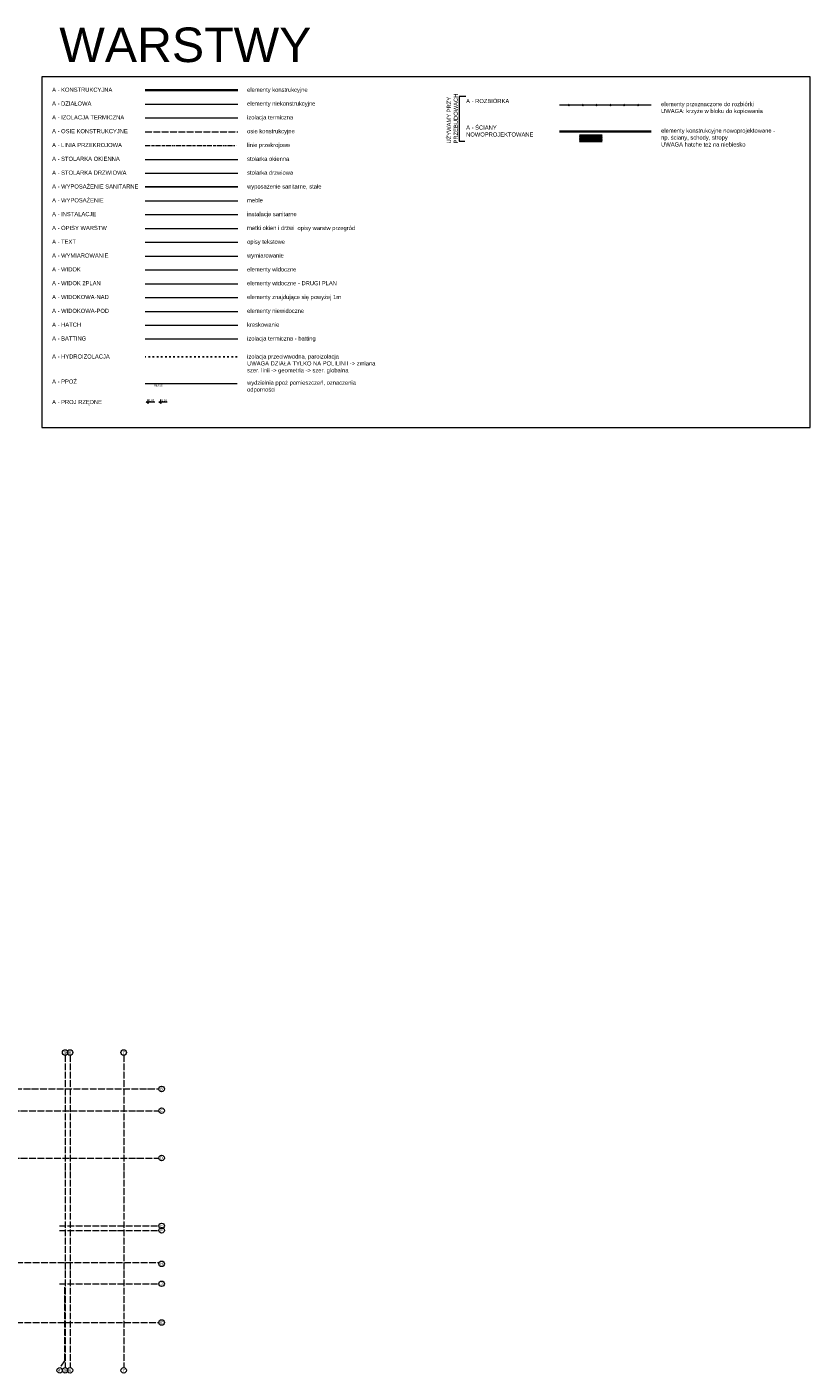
# Model space of a CAD drawing. Header units: millimetres. Extents: x -2720 to 125583, y -8970 to 34912.
# Tile 9 of 105: x 2328 to 7993, y -8970 to 771. Entities that reach past the tile are written whole.
import ezdxf
from ezdxf.enums import TextEntityAlignment as Align

# ---------------------------------------------------------------- set-up
doc = ezdxf.new("R2010")
doc.units = ezdxf.units.MM
for name, pattern in [('1KS_2KP-50', [37.05, 12, 6, -6.35, 0, -6.35, 0, -6.35]), ('ACAD_ISO03W100', [30, 12, -18]), ('ACAD_ISO04W100', [30, 24, -3, 0, -3]), ('DASHED', [19.05, 12.7, -6.35]), ('Osie$0$CONTINOUS', [0])]:
    doc.linetypes.add(name, pattern=pattern)
for name, color, linetype, lineweight in [('A_DZIAŁOWA', 53, 'Continuous', 13), ('A_HYDROIZOLACJA', 200, 'ACAD_ISO03W100', 9), ('A_IZOLACJA TERMICZNA', 200, 'Continuous', 15), ('A_LINIA PRZEKROJOWA', 223, '1KS_2KP-50', 15), ('A_OPISY', 40, 'Continuous', 9), ('A_OSIE KONSTRUKCYJNE', 150, 'ACAD_ISO04W100', 5), ('A_PROJ. RZĘDNE', 41, 'Continuous', 13), ('A_STOLARKA DRZWIOWA', 30, 'Continuous', 15), ('A_STOLARKA OKIENNA', 141, 'Continuous', 15), ('A_WYPOSAŻENIE', 181, 'Continuous', 9)]:
    doc.layers.add(name, color=color, linetype=linetype, lineweight=lineweight)
for name, color, linetype, lineweight, true_color in [('A_HATCH', 7, 'Continuous', 5, 0x999999), ('A_HATCH_PROJEKTOWANE', 7, 'Continuous', 9, 0x0089b6), ('A_KONSTRUKCYJNA', 7, 'Continuous', 35, 0x007cb0), ('A_ŚCIANY NOWOPROJEKTOWANE', 140, 'Continuous', 35, 0x00bfff)]:
    doc.layers.add(name, color=color, linetype=linetype, lineweight=lineweight, true_color=true_color)
doc.layers.add('A_ROZBIORKA', color=1, linetype='DASHED', lineweight=9, true_color=0xff0000, transparency=0.1)
doc.layers.add('A_WYPOSAŻENIE SANITARNE', color=252, linetype='Continuous')
doc.styles.add('APLUS', font='arial.ttf', dxfattribs={"width": 0.6})
doc.styles.add('ARIAL', font='arial.ttf')
doc.styles.add('DEMIURG_100_opisy', font='arial.ttf', dxfattribs={"width": 0.9, "height": 20})
doc.styles.get("Standard").update_dxf_attribs({"font": 'arial.ttf'})
doc.linetypes.add('BATTING', pattern='A,0.0001,-0.1,[134,ltypeshp.shx,S=0.1,R=0,X=-0.1,Y=0],-0.2,[134,ltypeshp.shx,S=0.1,R=180,X=0.1,Y=0],-0.1', length=0.4001)

# ---------------------------------------------------------------- blocks, each defined once
blk = doc.blocks.new('A-krzyż')
at = {"layer": 'A_ROZBIORKA', "color": 22, "linetype": 'Continuous', "true_color": 0xe22908}
for p, q in [((-5, -5), (5, 5)), ((-5, 5), (5, -5))]:
    blk.add_line(p, q, dxfattribs=at)
blk = doc.blocks.new('*U8')
blk.add_hatch(color=256).paths.add_polyline_path([(0, 0.15), (-0.2, 0.15), (0, 0)])
blk.add_line((0, 0.15), (0, 0.4))
blk.add_lwpolyline([(0, 0.15), (0, 0), (-0.2, 0.15), (0.69, 0.15)])
at = {"style": 'APLUS', "width": 0.8}
blk.add_attdef('%%P_0.00', text='', height=0.2, dxfattribs=at).set_placement((-0.15, 0.15), align=Align.BOTTOM_LEFT)
blk = doc.blocks.new('*U10')
blk.add_line((0, 0.15), (0, 0.4))
blk.add_lwpolyline([(0, 0.15), (0, 0), (-0.2, 0.15), (0.69, 0.15)])
at = {"style": 'APLUS', "width": 0.8}
blk.add_attdef('%%P_0.00', text='', height=0.2, dxfattribs=at).set_placement((-0.15, 0.15), align=Align.BOTTOM_LEFT)
blk = doc.blocks.new('OSI')
at = {"layer": 'A_OSIE KONSTRUKCYJNE', "ltscale": 2}
for p, q in [((16364, 22227), (16364, 19966.9)), ((17182.5, 22227), (17182.5, 19966.9)), ((17219.5, 22227), (17219.5, 19966.9)), ((17829, 22227), (17829, 19966.9)), ((18349.8, 22227), (18349.8, 19966.9)), ((18384.9, 22227), (18384.9, 19966.9)), ((18773, 22227), (18773, 19966.9)), ((16013.1, 21988.1), (17187.7, 21988.1)), ((17207.2, 21983.1), (19027.2, 21983.1)), ((17788.7, 21825.6), (19027.2, 21825.6)), ((17788.7, 21483.1), (19027.2, 21483.1)), ((18307.6, 20959.6), (19027.2, 20959.6)), ((18307.7, 20992.1), (19027.2, 20992.1)), ((16013.1, 20824.1), (17196.1, 20824.1)), ((16013.1, 20727.1), (19027.2, 20727.1)), ((17371, 20706.5), (17371, 19966.9)), ((17955, 20706.9), (17955, 19966.9)), ((16013.1, 20568.1), (17196.1, 20568.1)), ((18307.7, 20573.1), (19027.2, 20573.1)), ((17042, 20548.2), (17042, 19966.9)), ((18346, 20548.2), (18346, 20014.4)), ((16013.1, 20293.1), (19027.2, 20293.1)), ((18346, 20014.4), (18310.6, 19966.9))]:
    blk.add_line(p, q, dxfattribs=at)
at = {"layer": 'A_OSIE KONSTRUKCYJNE', "linetype": 'Continuous'}
for centre in [(16364, 22247), (17182.5, 22247), (17219.5, 22247), (17829, 22247), (18349.8, 22247), (18384.9, 22247), (18773, 22247), (15993.1, 21988.1), (19047.2, 21983.1), (19047.2, 21825.6), (19047.2, 21483.1), (19047.2, 20992.1), (19047.2, 20959.6), (15993.1, 20824.1), (15993.1, 20727.1), (19047.2, 20717.6), (15993.1, 20568.1), (19047.2, 20573.1), (15993.1, 20293.1), (19047.2, 20293.1), (16364, 19946.9), (17042, 19946.9), (17182.5, 19946.9), (17219.5, 19946.9), (17371, 19946.9), (17829, 19946.9), (17955, 19946.9), (18310.6, 19946.9), (18349.8, 19946.9), (18384.9, 19946.9), (18773, 19946.9)]:
    blk.add_circle(centre, 20, dxfattribs=at)
at = {"layer": 'A_OSIE KONSTRUKCYJNE', "linetype": 'Osie$0$CONTINOUS', "style": 'DEMIURG_100_opisy', "width": 0.9}
for s, p in [('1', (16364, 22247)), ('2', (17182.5, 22247)), ('3', (17219.5, 22247)), ('4', (17829, 22247)), ('5', (18349.8, 22247)), ('6', (18384.9, 22247)), ('7', (18773, 22247)), ('A', (15993.1, 21988.1)), ('B', (19047.2, 21983.1)), ('C', (19047.2, 21825.6)), ('D', (19047.2, 21483.1)), ('E', (19047.2, 20992.1)), ('F', (19047.2, 20959.6)), ('G', (15993.1, 20824.1)), ('H', (15993.1, 20727.1)), ('H', (19047.2, 20717.6)), ('I', (15993.1, 20568.1)), ('J', (19047.2, 20573.1)), ("K'", (15993.1, 20293.1)), ("K'", (19047.2, 20293.1)), ('1', (16364, 19946.9)), ("1'", (17042, 19946.9)), ('2', (17182.5, 19946.9)), ('3', (17219.5, 19946.9)), ("3'", (17371, 19946.9)), ('4', (17829, 19946.9)), ("4'", (17955, 19946.9)), ("4''", (18310.6, 19946.9)), ('5', (18349.8, 19946.9)), ('6', (18384.9, 19946.9)), ('7', (18773, 19946.9))]:
    blk.add_text(s, height=20, dxfattribs=at).set_placement(p, align=Align.MIDDLE_CENTER)

msp = doc.modelspace()

# ---------------------------------------------------------------- hatches: boundary and pattern name
at = {"layer": 'A_HATCH_PROJEKTOWANE'}
h = msp.add_hatch(dxfattribs=at)
h.set_pattern_fill('ANSI31', color=256, angle=-90)
h.set_pattern_definition([(315, (7437.733, 3453.5624), (2.245064, 2.245064), [])])
h.paths.add_polyline_path([(6323.9, -55.8), (6489.16, -55.8), (6489.16, -13.72), (6323.9, -13.72)])

# ---------------------------------------------------------------- linework, layer by layer
at = {"layer": 'A_DZIAŁOWA'}
msp.add_line((3184.72, 212.88), (3853.26, 212.88), dxfattribs=at)
at = {"layer": 'A_HATCH'}
msp.add_line((3184.72, -1387.12), (3853.26, -1387.12), dxfattribs=at)
at = {"layer": 'A_HYDROIZOLACJA'}
for p, q in [((3849.1, -1617.08), (3184.72, -1617.08)), ((3849.1, -1618.08), (3184.72, -1618.08))]:
    msp.add_line(p, q, dxfattribs=at)
at = {"layer": 'A_HYDROIZOLACJA', "const_width": 1}
msp.add_lwpolyline([(3849.09, -1617.58), (3184.72, -1617.58)], dxfattribs=at)
at = {"layer": 'A_IZOLACJA TERMICZNA'}
msp.add_line((3184.72, 112.88), (3853.26, 112.88), dxfattribs=at)
at = {"layer": 'A_IZOLACJA TERMICZNA', "linetype": 'BATTING', "ltscale": 20}
msp.add_line((3184.72, -1487.12), (3853.26, -1487.12), dxfattribs=at)
at = {"layer": 'A_KONSTRUKCYJNA'}
msp.add_line((3184.72, 312.88), (3853.26, 312.88), dxfattribs=at)
at = {"layer": 'A_LINIA PRZEKROJOWA', "ltscale": 2}
msp.add_line((3184.72, -87.12), (3853.26, -87.12), dxfattribs=at)
at = {"layer": 'A_OPISY', "color": 22, "ltscale": 2, "true_color": 0xe22908}
msp.add_line((6179.14, 206.3), (6843.51, 206.3), dxfattribs=at)
at = {"layer": 'A_OPISY'}
for p, q in [((3184.72, -587.12), (3853.26, -587.12)), ((3184.72, -687.12), (3853.26, -687.12)), ((3184.72, -787.12), (3853.26, -787.12)), ((3184.72, -887.12), (3853.26, -887.12)), ((3184.72, -1087.12), (3853.26, -1087.12))]:
    msp.add_line(p, q, dxfattribs=at)
at = {"layer": 'A_OPISY', "color": 151, "ltscale": 5}
msp.add_line((3184.72, -987.12), (3853.26, -987.12), dxfattribs=at)
at = {"layer": 'A_OPISY', "ltscale": 2}
for p, q in [((3184.72, -1187.12), (3853.26, -1187.12)), ((3184.72, -1287.12), (3853.26, -1287.12))]:
    msp.add_line(p, q, dxfattribs=at)
at = {"layer": 'A_OPISY'}
msp.add_lwpolyline([(7992.54, 408.89), (2435.56, 408.89), (2435.56, -2127.07), (7992.54, -2127.07)], close=True, dxfattribs=at)
msp.add_lwpolyline([(5503.3, 268.74), (5454.14, 268.74), (5454.14, -54.76), (5496.17, -54.76)], dxfattribs=at)
at = {"layer": 'A_OPISY', "color": 1, "ltscale": 3, "true_color": 0xe60000}
msp.add_lwpolyline([(3184.72, -1808.92), (3849.1, -1808.92)], dxfattribs=at)
at = {"layer": 'A_OSIE KONSTRUKCYJNE', "ltscale": 2}
msp.add_line((3184.72, 12.88), (3853.26, 12.88), dxfattribs=at)
at = {"layer": 'A_STOLARKA DRZWIOWA'}
msp.add_line((3184.72, -287.12), (3853.26, -287.12), dxfattribs=at)
at = {"layer": 'A_STOLARKA OKIENNA'}
msp.add_line((3184.72, -187.12), (3853.26, -187.12), dxfattribs=at)
at = {"layer": 'A_WYPOSAŻENIE'}
msp.add_line((3184.72, -487.12), (3853.26, -487.12), dxfattribs=at)
at = {"layer": 'A_WYPOSAŻENIE SANITARNE'}
msp.add_line((3184.72, -387.12), (3853.26, -387.12), dxfattribs=at)
at = {"layer": 'A_ŚCIANY NOWOPROJEKTOWANE'}
for p, q in [((6179.14, 14.31), (6843.51, 14.31)), ((6323.9, -13.72), (6489.31, -13.72)), ((6323.9, -55.8), (6489.31, -55.8))]:
    msp.add_line(p, q, dxfattribs=at)

# ---------------------------------------------------------------- block references
at = {"layer": 'A_OPISY'}
for p in [(6248.64, 206.3), (6348.64, 206.3), (6448.64, 206.3), (6548.64, 206.3), (6648.64, 206.3), (6748.64, 206.3)]:
    msp.add_blockref('A-krzyż', p, dxfattribs=at)
at = {"layer": 'A_OSIE KONSTRUKCYJNE'}
msp.add_blockref('OSI', (-15744.83, -28897.2), dxfattribs=at)
at = {"layer": 'A_PROJ. RZĘDNE', "transparency": 33554687, "xscale": 68.67492864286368, "yscale": 68.67492864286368, "zscale": 68.67492864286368, "rotation": 1.435389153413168e-05}
for name, p in [('*U8', (3205.21, -1952.8)), ('*U10', (3296.02, -1952.8))]:
    msp.add_blockref(name, p, dxfattribs=at).add_auto_attribs({'%%P_0.00': '-  1,05'})

# ---------------------------------------------------------------- texts
at = {"layer": 'A_DZIAŁOWA', "char_height": 30, "attachment_point": 1}
for s, insert in [('A - DZIAŁOWA', (2510.51, 231.71)), ('elementy niekonstrukcyjne', (3920.76, 231.71))]:
    msp.add_mtext_dynamic_manual_height_columns(s, width=929.1437, gutter_width=12.5, heights=[0], dxfattribs=dict(at, insert=insert))
at = {"layer": 'A_HATCH', "char_height": 30, "attachment_point": 1}
for s, insert in [('A - HATCH', (2510.51, -1368.29)), ('kreskowanie', (3920.76, -1368.29))]:
    msp.add_mtext_dynamic_manual_height_columns(s, width=929.1437, gutter_width=12.5, heights=[0], dxfattribs=dict(at, insert=insert))
at = {"layer": 'A_HYDROIZOLACJA', "ltscale": 0.3, "char_height": 30, "attachment_point": 1}
for s, insert in [('A - HYDROIZOLACJA', (2510.51, -1598.76)), ('izolacja przeciwwodna, paroizolacja \\PUWAGA DZIAŁA TYLKO NA POLILINII -> zmiana szer. linii -> geometria -> szer. globalna', (3920.76, -1598.76))]:
    msp.add_mtext_dynamic_manual_height_columns(s, width=929.1437, gutter_width=12.5, heights=[0], dxfattribs=dict(at, insert=insert))
at = {"layer": 'A_IZOLACJA TERMICZNA', "char_height": 30, "attachment_point": 1}
for s, insert in [('A - IZOLACJA TERMICZNA', (2510.51, 131.71)), ('izolacja termiczna', (3920.76, 131.71)), ('A - BATTING', (2510.51, -1468.29)), ('izolacja termiczna - batting', (3920.76, -1468.29))]:
    msp.add_mtext_dynamic_manual_height_columns(s, width=929.1437, gutter_width=12.5, heights=[0], dxfattribs=dict(at, insert=insert))
at = {"layer": 'A_KONSTRUKCYJNA', "char_height": 30, "attachment_point": 1}
for s, insert in [('A - KONSTRUKCYJNA', (2510.51, 331.71)), ('elementy konstrukcyjne', (3920.76, 331.71))]:
    msp.add_mtext_dynamic_manual_height_columns(s, width=929.1437, gutter_width=12.5, heights=[0], dxfattribs=dict(at, insert=insert))
at = {"layer": 'A_LINIA PRZEKROJOWA', "char_height": 30, "attachment_point": 1}
for s, insert in [('A - LINIA PRZEKROJOWA', (2510.51, -68.29)), ('linie przekrojowe', (3920.76, -68.29))]:
    msp.add_mtext_dynamic_manual_height_columns(s, width=929.1437, gutter_width=12.5, heights=[0], dxfattribs=dict(at, insert=insert))
at = {"layer": 'A_OPISY', "style": 'ARIAL'}
msp.add_text('WARSTWY', height=250, dxfattribs=at).set_placement((2562.34, 516.77))
at = {"layer": 'A_OPISY', "insert": (5365.28, -72.33), "char_height": 30, "attachment_point": 1, "rotation": 90}
msp.add_mtext_dynamic_manual_height_columns('UŻYWAMY PRZY \\PPRZEBUDOWACH', width=929.1437, gutter_width=12.5, heights=[0], dxfattribs=at)
at = {"layer": 'A_OPISY', "color": 1, "true_color": 0xe60000, "attachment_point": 1}
for s, width, insert, char_height in [('A - ROZBIÓRKA ', 929.1437, (5504.92, 249.92), 30), ('elementy przeznaczone do rozbiórki^JUWAGA: krzyże w bloku do kopiowania', 929.1437, (6915.17, 227.68), 30), ('A - PPOŻ', 929.1437, (2510.51, -1780.21), 30), ('REI 60', 110.6869, (3245.45, -1814.59), 15), ('wydzielnia ppoż pomieszczeń, oznaczenia odporności', 929.1437, (3920.76, -1788.06), 30)]:
    msp.add_mtext_dynamic_manual_height_columns(s, width=width, gutter_width=12.5, heights=[0], dxfattribs=dict(at, insert=insert, char_height=char_height))
at = {"layer": 'A_OPISY', "char_height": 30, "attachment_point": 1}
for s, insert in [('A - INSTALACJE', (2510.51, -568.29)), ('instalacje sanitarne', (3920.76, -568.29)), ('A - OPISY WARSTW', (2510.51, -668.29)), ('metki okien i drzwi', (3920.76, -668.29)), ('opisy warstw przegród', (4285.04, -669.12)), ('\\pxt12;A - TEXT', (2510.51, -768.29)), ('opisy tekstowe', (3920.76, -768.29)), ('A - WYMIAROWANIE', (2510.51, -868.29)), ('wymiarowanie', (3920.76, -868.29)), ('A - WIDOK 2PLAN', (2510.51, -1068.29)), ('elementy widoczne - DRUGI PLAN', (3920.76, -1068.29)), ('A - WIDOKOWA-NAD', (2510.51, -1168.29)), ('elementy znajdujące się powyżej 1m', (3920.76, -1168.29))]:
    msp.add_mtext_dynamic_manual_height_columns(s, width=929.1437, gutter_width=12.5, heights=[0], dxfattribs=dict(at, insert=insert))
at = {"layer": 'A_OPISY', "color": 151, "ltscale": 5, "char_height": 30, "attachment_point": 1}
for s, insert in [('A - WIDOK', (2510.51, -968.29)), ('elementy widoczne', (3920.76, -968.29))]:
    msp.add_mtext_dynamic_manual_height_columns(s, width=929.1437, gutter_width=12.5, heights=[0], dxfattribs=dict(at, insert=insert))
at = {"layer": 'A_OPISY', "ltscale": 2, "char_height": 30, "attachment_point": 1}
for s, insert in [('elementy niewidoczne', (3920.76, -1268.29)), ('A - WIDOKOWA-POD', (2510.51, -1268.29))]:
    msp.add_mtext_dynamic_manual_height_columns(s, width=929.1437, gutter_width=12.5, heights=[0], dxfattribs=dict(at, insert=insert))
at = {"layer": 'A_OSIE KONSTRUKCYJNE', "ltscale": 2, "char_height": 30, "attachment_point": 1}
for s, insert in [('A - OSIE KONSTRUKCYJNE', (2510.51, 31.71)), ('osie konstrukcyjne', (3920.76, 31.71))]:
    msp.add_mtext_dynamic_manual_height_columns(s, width=929.1437, gutter_width=12.5, heights=[0], dxfattribs=dict(at, insert=insert))
at = {"layer": 'A_PROJ. RZĘDNE', "transparency": 33554687, "insert": (2510.51, -1928.03), "char_height": 30, "attachment_point": 1}
msp.add_mtext_dynamic_manual_height_columns('A - PROJ RZĘDNE', width=929.1437, gutter_width=12.5, heights=[0], dxfattribs=at)
at = {"layer": 'A_STOLARKA DRZWIOWA', "char_height": 30, "attachment_point": 1}
for s, insert in [('A - STOLARKA DRZWIOWA', (2510.51, -268.29)), ('stolarka drzwiowa', (3920.76, -268.29))]:
    msp.add_mtext_dynamic_manual_height_columns(s, width=929.1437, gutter_width=12.5, heights=[0], dxfattribs=dict(at, insert=insert))
at = {"layer": 'A_STOLARKA OKIENNA', "char_height": 30, "attachment_point": 1}
for s, insert in [('A - STOLARKA OKIENNA', (2510.51, -168.29)), ('stolarka okienna', (3920.76, -168.29))]:
    msp.add_mtext_dynamic_manual_height_columns(s, width=929.1437, gutter_width=12.5, heights=[0], dxfattribs=dict(at, insert=insert))
at = {"layer": 'A_WYPOSAŻENIE', "char_height": 30, "attachment_point": 1}
for s, insert in [('A - WYPOSAŻENIE', (2510.51, -468.29)), ('meble', (3920.76, -468.29))]:
    msp.add_mtext_dynamic_manual_height_columns(s, width=929.1437, gutter_width=12.5, heights=[0], dxfattribs=dict(at, insert=insert))
at = {"layer": 'A_WYPOSAŻENIE SANITARNE', "char_height": 30, "attachment_point": 1}
for s, insert in [('A - WYPOSAŻENIE SANITARNE', (2510.51, -368.29)), ('wyposażenie sanitarne, stałe', (3920.76, -368.29))]:
    msp.add_mtext_dynamic_manual_height_columns(s, width=929.1437, gutter_width=12.5, heights=[0], dxfattribs=dict(at, insert=insert))
at = {"layer": 'A_ŚCIANY NOWOPROJEKTOWANE', "char_height": 30, "attachment_point": 1}
for s, insert in [('A - ŚCIANY \\PNOWOPROJEKTOWANE', (5504.92, 57.92)), ('elementy konstrukcyjne nowoprojektowane - \\Pnp. ściany, schody, stropy\\PUWAGA hatche też na niebiesko', (6915.17, 35.68))]:
    msp.add_mtext_dynamic_manual_height_columns(s, width=929.1437, gutter_width=12.5, heights=[0], dxfattribs=dict(at, insert=insert))

doc.saveas('drawing.dxf')
